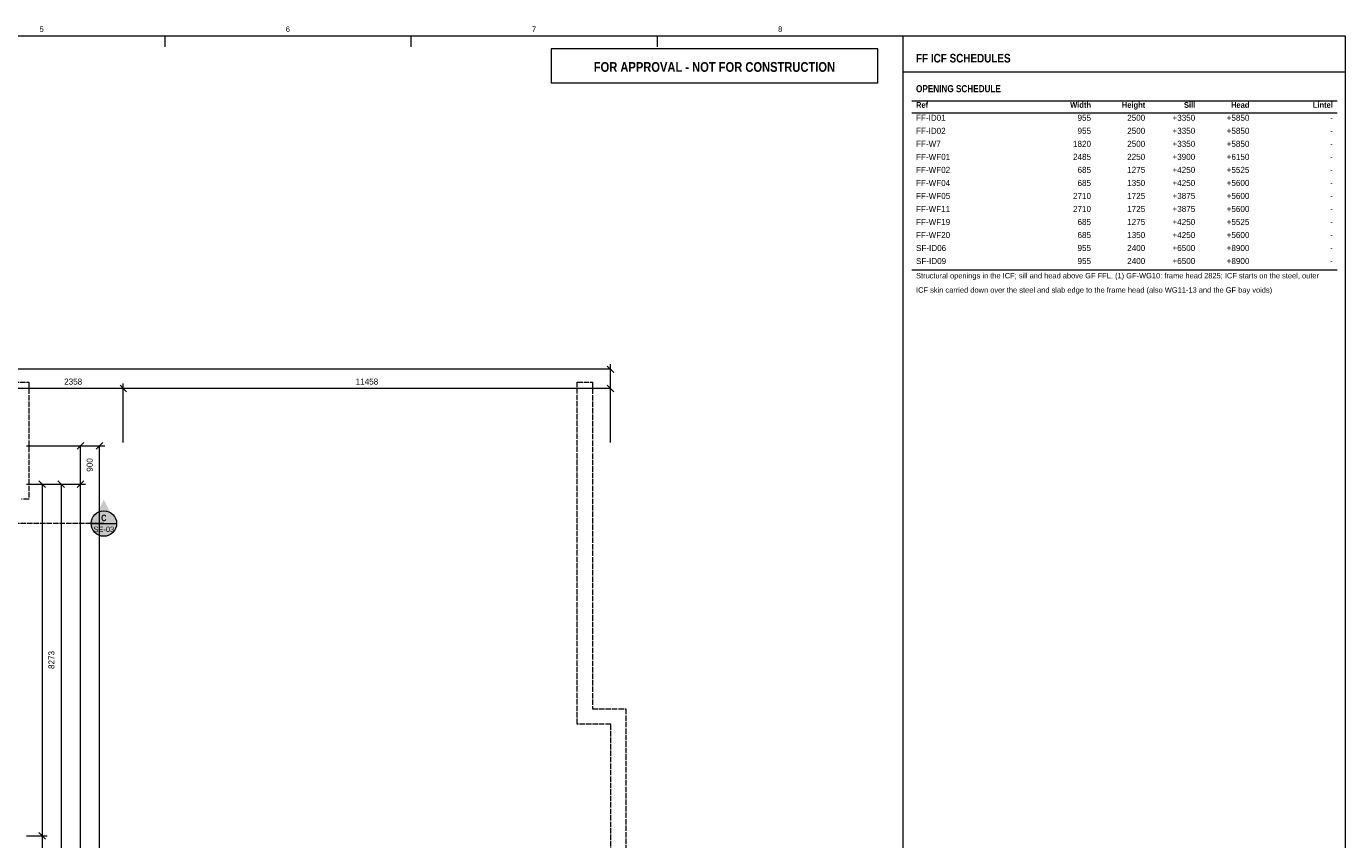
# Model space of a CAD drawing. Header units: millimetres. Extents: x 17 to 587, y 4 to 415.
# Tile 4 of 4: x 277 to 587, y 224 to 415. Entities that reach past the tile are written whole.
import ezdxf
from ezdxf.enums import TextEntityAlignment as Align

# ---------------------------------------------------------------- set-up
doc = ezdxf.new("R2010")
doc.units = ezdxf.units.MM
doc.linetypes.add('DASHED', pattern=[1.524, 1.27, -0.254])
for name, color, linetype in [('FILL-RED', 7, 'Continuous'), ('FILL-WHITE', 7, 'Continuous'), ('LINE-INK', 7, 'Continuous'), ('LINE-RED', 7, 'Continuous'), ('LINE-RED-DASH', 7, 'DASHED'), ('LINE-STEEL_GREY-DASH', 7, 'DASHED'), ('LINE-TEAL', 7, 'Continuous'), ('TEXT-INK', 7, 'Continuous'), ('TEXT-RED', 7, 'Continuous'), ('TEXT-STEEL_GREY', 7, 'Continuous'), ('TEXT-TEAL', 7, 'Continuous')]:
    doc.layers.add(name, color=color, linetype=linetype)
doc.styles.add('OpenSansCondensed-Bold', font='OpenSansCondensed-Bold.ttf')

msp = doc.modelspace()

# ---------------------------------------------------------------- hatches: boundary and pattern name
at = {"layer": 'FILL-RED', "true_color": 0xb81a1f}
h = msp.add_hatch(color=256, dxfattribs=at)
h.dxf.hatch_style = 1
h.paths.add_polyline_path([(295.05, 303.96), (292.2, 298.36), (297.9, 298.36)])
at = {"layer": 'FILL-WHITE', "true_color": 0xffffff}
h = msp.add_hatch(color=256, dxfattribs=at)
h.dxf.hatch_style = 1
h.paths.add_polyline_path([(298.05, 298.36), (297.95, 299.14), (297.65, 299.86), (297.17, 300.48), (296.55, 300.96), (295.83, 301.26), (295.05, 301.36), (294.27, 301.26), (293.55, 300.96), (292.93, 300.48), (292.45, 299.86), (292.15, 299.14), (292.05, 298.36), (292.15, 297.58), (292.45, 296.86), (292.93, 296.24), (293.55, 295.76), (294.27, 295.46), (295.05, 295.36), (295.83, 295.46), (296.55, 295.76), (297.17, 296.24), (297.65, 296.86), (297.95, 297.58)])

# ---------------------------------------------------------------- linework, layer by layer
at = {"layer": 'LINE-INK', "lineweight": 5}
for p, q in [((309.38, 413), (309.38, 410.5)), ((367.25, 413), (367.25, 410.5)), ((425.13, 413), (425.13, 410.5)), ((483, 7), (483, 413)), ((485, 397.8), (585, 397.8)), ((485, 394.94), (585, 394.94)), ((485, 357.99), (585, 357.99)), ((414.98, 333.85), (413.42, 335.4)), ((414.2, 317.43), (414.2, 335.83)), ((414.2, 334.63), (85.8, 334.63)), ((414.2, 330.13), (85.8, 330.13)), ((300.4, 329.35), (298.85, 330.9)), ((299.63, 317.43), (299.63, 331.33)), ((414.98, 329.35), (413.42, 330.9)), ((414.2, 317.43), (414.2, 331.33)), ((276.85, 316.63), (290.75, 316.63)), ((276.85, 316.63), (295.25, 316.63)), ((288.77, 315.85), (290.33, 317.4)), ((289.55, 117.37), (289.55, 316.63)), ((293.27, 315.85), (294.83, 317.4)), ((294.05, 117.37), (294.05, 316.63)), ((276.85, 307.63), (281.75, 307.63)), ((276.85, 307.63), (286.25, 307.63)), ((276.85, 307.63), (290.75, 307.63)), ((279.77, 308.4), (281.33, 306.85)), ((280.55, 307.63), (280.55, 134.25)), ((284.27, 308.4), (285.83, 306.85)), ((285.05, 307.63), (285.05, 134.25)), ((288.77, 306.85), (290.33, 308.4)), ((276.85, 224.9), (281.75, 224.9)), ((279.77, 225.68), (281.33, 224.12))]:
    msp.add_line(p, q, dxfattribs=at)
msp.add_lwpolyline([(20, 7), (587, 7), (587, 413), (20, 413)], close=True, dxfattribs=at)
at = {"layer": 'LINE-RED', "lineweight": 5}
msp.add_line((292.05, 298.36), (298.05, 298.36), dxfattribs=at)
msp.add_lwpolyline([(400.21, 402), (477, 402), (477, 410), (400.21, 410)], close=True, dxfattribs=at)
msp.add_circle((295.05, 298.36), 3, dxfattribs=at)
at = {"layer": 'LINE-RED-DASH', "lineweight": 5}
msp.add_line((295.05, 298.36), (268.05, 298.36), dxfattribs=at)
at = {"layer": 'LINE-STEEL_GREY-DASH', "lineweight": 5}
for points in [[(272.5, 143.43), (296.52, 143.43), (296.52, 191.9), (414.24, 191.9), (414.24, 251.19), (406.37, 251.19), (406.37, 331.63), (409.93, 331.63), (409.93, 254.75), (417.8, 254.75), (417.8, 126.37), (376.18, 126.37), (376.18, 120.72), (337.8, 120.72), (337.8, 126.36), (296.17, 126.36), (296.17, 139.87), (276.05, 139.87)], [(273.85, 331.63), (277.41, 331.63), (277.41, 304.07), (275.71, 304.07)]]:
    msp.add_lwpolyline(points, dxfattribs=at)
at = {"layer": 'LINE-TEAL', "lineweight": 5}
msp.add_line((483, 404.6), (587, 404.6), dxfattribs=at)

# ---------------------------------------------------------------- texts
at = {"layer": 'TEXT-INK', "style": 'OpenSansCondensed-Bold'}
msp.add_text('OPENING SCHEDULE', height=1.6764, dxfattribs=at).set_placement((486, 399.8))
at = {"layer": 'TEXT-INK'}
for s, p in [('FF-ID01', (486, 393.08)), ('FF-ID02', (486, 390.01)), ('FF-W7', (486, 386.95)), ('FF-WF01', (486, 383.89)), ('FF-WF02', (486, 380.83)), ('FF-WF04', (486, 377.76)), ('FF-WF05', (486, 374.7)), ('FF-WF11', (486, 371.64)), ('FF-WF19', (486, 368.58)), ('FF-WF20', (486, 365.51)), ('SF-ID06', (486, 362.45)), ('SF-ID09', (486, 359.39))]:
    msp.add_text(s, height=1.422, dxfattribs=at).set_placement(p)
for s, height, p in [('955', 1.422, (527.14, 393.08)), ('2500', 1.422, (539.88, 393.08)), ('+3350', 1.422, (551.64, 393.08)), ('+5850', 1.422, (564.38, 393.08)), ('955', 1.422, (527.14, 390.01)), ('2500', 1.422, (539.88, 390.01)), ('+3350', 1.422, (551.64, 390.01)), ('+5850', 1.422, (564.38, 390.01)), ('-', 1.42, (584, 393.08)), ('1820', 1.422, (527.14, 386.95)), ('2500', 1.422, (539.88, 386.95)), ('+3350', 1.422, (551.64, 386.95)), ('+5850', 1.422, (564.38, 386.95)), ('-', 1.42, (584, 390.01)), ('2485', 1.422, (527.14, 383.89)), ('2250', 1.422, (539.88, 383.89)), ('+3900', 1.422, (551.64, 383.89)), ('+6150', 1.422, (564.38, 383.89)), ('-', 1.42, (584, 386.95)), ('685', 1.422, (527.14, 380.83)), ('1275', 1.422, (539.88, 380.83)), ('+4250', 1.422, (551.64, 380.83)), ('+5525', 1.422, (564.38, 380.83)), ('-', 1.42, (584, 383.89)), ('685', 1.422, (527.14, 377.76)), ('1350', 1.422, (539.88, 377.76)), ('+4250', 1.422, (551.64, 377.76)), ('+5600', 1.422, (564.38, 377.76)), ('-', 1.42, (584, 380.83)), ('2710', 1.422, (527.14, 374.7)), ('1725', 1.422, (539.88, 374.7)), ('+3875', 1.422, (551.64, 374.7)), ('+5600', 1.422, (564.38, 374.7)), ('-', 1.42, (584, 377.76)), ('-', 1.42, (584, 374.7)), ('2710', 1.422, (527.14, 371.64)), ('1725', 1.422, (539.88, 371.64)), ('+3875', 1.422, (551.64, 371.64)), ('+5600', 1.422, (564.38, 371.64)), ('-', 1.42, (584, 371.64)), ('685', 1.422, (527.14, 368.58)), ('1275', 1.422, (539.88, 368.58)), ('+4250', 1.422, (551.64, 368.58)), ('+5525', 1.422, (564.38, 368.58)), ('-', 1.42, (584, 368.58)), ('685', 1.422, (527.14, 365.51)), ('1350', 1.422, (539.88, 365.51)), ('+4250', 1.422, (551.64, 365.51)), ('+5600', 1.422, (564.38, 365.51)), ('-', 1.42, (584, 365.51)), ('955', 1.422, (527.14, 362.45)), ('2400', 1.422, (539.88, 362.45)), ('+6500', 1.422, (551.64, 362.45)), ('+8900', 1.422, (564.38, 362.45)), ('-', 1.42, (584, 362.45)), ('955', 1.422, (527.14, 359.39)), ('2400', 1.422, (539.88, 359.39)), ('+6500', 1.422, (551.64, 359.39)), ('+8900', 1.422, (564.38, 359.39)), ('-', 1.42, (584, 359.39))]:
    msp.add_text(s, height=height, dxfattribs=at).set_placement(p, align=Align.RIGHT)
for s, p in [('2358', (287.84, 331.03)), ('11458', (356.91, 331.03))]:
    msp.add_text(s, height=1.422, dxfattribs=at).set_placement(p, align=Align.CENTER)
for s, p in [('900', (292.43, 312.13)), ('8273', (283.43, 266.26))]:
    msp.add_text(s, height=1.422, rotation=90, dxfattribs=at).set_placement(p, align=Align.CENTER)
at = {"layer": 'TEXT-RED', "style": 'OpenSansCondensed-Bold'}
for s, height, p in [('FOR APPROVAL - NOT FOR CONSTRUCTION', 2.286, (438.6, 404.6)), ('C', 1.52, (295.05, 298.91))]:
    msp.add_text(s, height=height, dxfattribs=at).set_placement(p, align=Align.CENTER)
at = {"layer": 'TEXT-RED'}
msp.add_text('SE-03', height=1.27, dxfattribs=at).set_placement((295.05, 296.36), align=Align.CENTER)
at = {"layer": 'TEXT-STEEL_GREY'}
for s, p in [('5', (280.44, 414)), ('6', (338.31, 414)), ('7', (396.19, 414)), ('8', (454.06, 414))]:
    msp.add_text(s, height=1.27, dxfattribs=at).set_placement(p, align=Align.CENTER)
at = {"layer": 'TEXT-STEEL_GREY', "style": 'OpenSansCondensed-Bold'}
msp.add_text('Ref', height=1.346, dxfattribs=at).set_placement((486, 396.14))
for s, p in [('Width', (527.14, 396.14)), ('Height', (539.88, 396.14)), ('Sill', (551.64, 396.14)), ('Head', (564.38, 396.14)), ('Lintel', (584, 396.14))]:
    msp.add_text(s, height=1.346, dxfattribs=at).set_placement(p, align=Align.RIGHT)
at = {"layer": 'TEXT-STEEL_GREY'}
for s, p in [('Structural openings in the ICF; sill and head above GF FFL. (1) GF-WG10: frame head 2825; ICF starts on the steel, outer', (486, 356.02)), ('ICF skin carried down over the steel and slab edge to the frame head (also WG11-13 and the GF bay voids)', (486, 352.65))]:
    msp.add_text(s, height=1.27, dxfattribs=at).set_placement(p)
at = {"layer": 'TEXT-TEAL', "style": 'OpenSansCondensed-Bold'}
msp.add_text('FF ICF SCHEDULES', height=2.032, dxfattribs=at).set_placement((486, 406.8))

doc.saveas('drawing.dxf')
